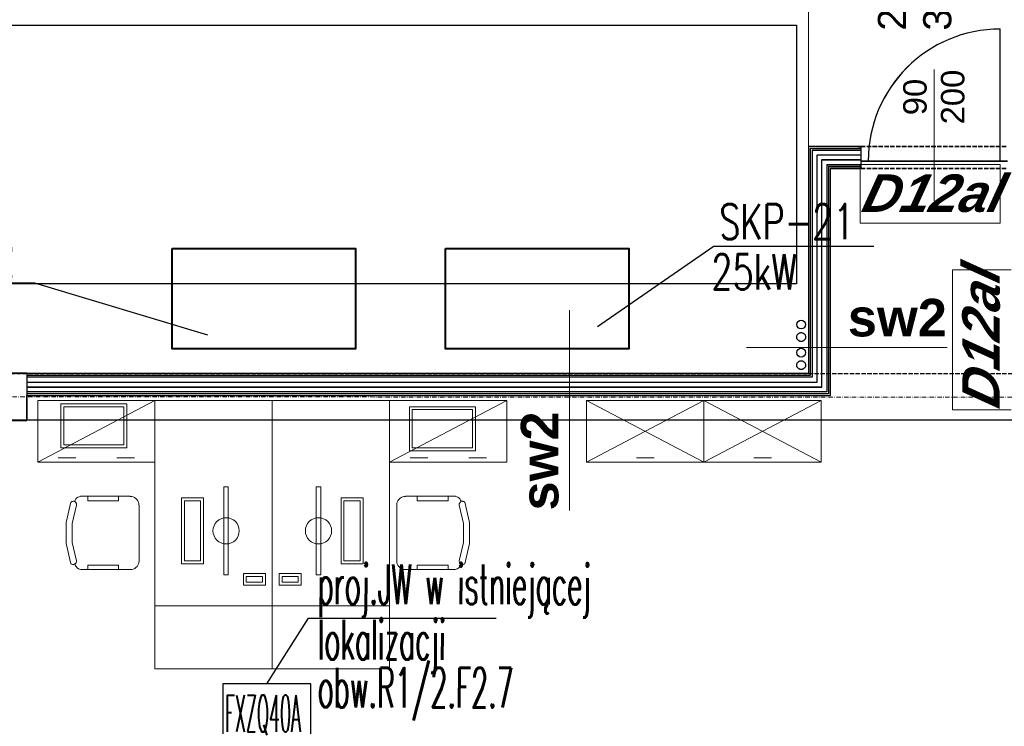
# Model space of a CAD drawing. Header units: millimetres. Extents: x -8642 to 28269, y -6609 to 3701.
# Tile 5 of 256: x -3247 to -2575, y -4888 to -4406. Entities that reach past the tile are written whole.
import ezdxf
from ezdxf.enums import TextEntityAlignment as Align

# ---------------------------------------------------------------- set-up
doc = ezdxf.new("R2010")
doc.units = ezdxf.units.MM
doc.header["$LTSCALE"] = 1000
doc.header["$MEASUREMENT"] = 0
for name, pattern in [('DASHED', [19.05, 12.7, -6.35]), ('rzut 1 pietra$0$ArchiTECH.PC 1. Line Type', [0.004, 0.003, -0.001]), ('rzut 1 pietra$0$ArchiTECH.PC 5. Line Type', [0.0053, 0.003, -0.001, 0.0003, -0.001]), ('rzut 1 pietra$0$ArchiTECH.PC Solid Line Type', [0]), ('SUFIT_1 PIETRO$0$ArchiTECH.PC 1. Line Type', [0.004, 0.003, -0.001]), ('SUFIT_1 PIETRO$0$ArchiTECH.PC Solid Line Type', [0])]:
    doc.linetypes.add(name, pattern=pattern)
doc.layers.get('0').update_dxf_attribs({"lineweight": 25})
for name, color, linetype, lineweight in [('_Etap_5_klimatyzator_w starej_lokalizacji', 3, 'Continuous', 30), ('_Etap_5_opis', 7, 'Continuous', 30), ('IS_ARCH', 254, 'Continuous', 18), ('KLIMA_OPIS', 254, 'Continuous', 30), ('KLIMA_SZAFY', 254, 'Continuous', 40)]:
    doc.layers.add(name, color=color, linetype=linetype, lineweight=lineweight)
for name, color, linetype in [('SUFIT_1 PIETRO$0$INWENTARYZACJA', 254, 'Continuous'), ('SUFIT_1 PIETRO$0$Kalka 1', 254, 'Continuous'), ('SUFIT_1 PIETRO$0$sciany projektowane', 254, 'Continuous'), ('SUFIT_1 PIETRO$0$TYP SUFITÓW_NOWYCH', 254, 'Continuous'), ('VRF_GAS', 51, 'DASHED'), ('VRF_LIQUID', 161, 'Continuous')]:
    doc.layers.add(name, color=color, linetype=linetype)
doc.styles.add('mar', font='txt.shx', dxfattribs={"width": 0.7, "height": 20})
doc.styles.add('romans1', font='simplex.shx', dxfattribs={"width": 0.8})
doc.styles.add('rzut 1 pietra$0$ArchiTECHStyle1', font='arial.ttf', dxfattribs={"height": 0.16})
doc.styles.add('rzut 1 pietra$0$ArchiTECHStyle3', font='arialbd.ttf', dxfattribs={"height": 0.192})
doc.styles.add('rzut 1 pietra$0$ArchiTECHStyle4', font='arialbi.ttf', dxfattribs={"oblique": 15, "height": 0.256})

# ---------------------------------------------------------------- blocks, each defined once
blk = doc.blocks.new('GEO DENCO T-RANGE DX-A 28 (EC)')
at = {"ltscale": 3}
blk.add_lwpolyline([(-68.5, 0), (-68.5, 125), (0, 125), (0, 0)], close=True, dxfattribs=at)
blk = doc.blocks.new('jw_FXZQ40A')
blk.add_lwpolyline([(0, 0), (60, 0), (60, 60), (0, 60)], close=True)
at = {"color": 7, "style": 'romans1', "width": 0.35}
blk.add_text('FXZQ40A', height=25, rotation=359.91893, dxfattribs=at).set_placement((1.49, 27.37))

msp = doc.modelspace()

# ---------------------------------------------------------------- linework, layer by layer
at = {"layer": '_Etap_5_opis'}
for p, q in [((-3078.16, -4858.6), (-3049.72, -4813.78)), ((-3049.72, -4813.78), (-2921.84, -4813.78))]:
    msp.add_line(p, q, dxfattribs=at)
at = {"layer": 'IS_ARCH', "linetype": 'rzut 1 pietra$0$ArchiTECH.PC Solid Line Type'}
for p, q in [((-2708.76, -4491.93), (-2708.76, -4371.93)), ((-2578.01, -4501.93), (-2578.01, -4411.93)), ((-2623.01, -4529.07), (-2623.01, -4439.69)), ((-2675.01, -4491.93), (-2708.76, -4491.93)), ((-2708.76, -4491.93), (-2708.76, -4646.93)), ((-2675.01, -4491.93), (-2673.01, -4491.93)), ((-2673.01, -4491.93), (-2673.01, -4493.18)), ((-2707.51, -4493.18), (-2675.01, -4493.18)), ((-2707.51, -4493.18), (-2707.51, -4648.18)), ((-2706.26, -4494.43), (-2675.01, -4494.43)), ((-2706.26, -4494.43), (-2706.26, -4649.43)), ((-2702.92, -4497.77), (-2675.01, -4497.77)), ((-2702.92, -4652.77), (-2702.92, -4497.77)), ((-2675.01, -4493.18), (-2673.01, -4493.18)), ((-2675.01, -4494.43), (-2673.01, -4494.43)), ((-2675.01, -4497.77), (-2673.01, -4497.77)), ((-2673.01, -4493.18), (-2673.01, -4494.43)), ((-2673.01, -4494.43), (-2673.01, -4501.93)), ((-2699.59, -4501.1), (-2675.01, -4501.1)), ((-2699.59, -4656.1), (-2699.59, -4501.1)), ((-2696.26, -4504.43), (-2675.01, -4504.43)), ((-2696.26, -4504.43), (-2696.26, -4659.43)), ((-2675.01, -4501.1), (-2673.01, -4501.1)), ((-2675.01, -4504.43), (-2673.01, -4504.43)), ((-2673.55, -4544.43), (-2673.55, -4504.43)), ((-2673.55, -4504.43), (-2578.01, -4504.43)), ((-2673.01, -4501.93), (-2673.01, -4504.43)), ((-2673.01, -4501.93), (-2573.01, -4501.93)), ((-2573.01, -4501.93), (-2673.01, -4501.93)), ((-2573.01, -4501.93), (-2673.01, -4501.93)), ((-2673.01, -4504.43), (-2673.01, -4505.68)), ((-2578.01, -4504.43), (-2578.01, -4544.43)), ((-2695.01, -4505.68), (-2675.01, -4505.68)), ((-2695.01, -4505.68), (-2695.01, -4660.68)), ((-2693.76, -4506.93), (-2675.01, -4506.93)), ((-2693.76, -4661.93), (-2693.76, -4506.93)), ((-2675.01, -4505.68), (-2673.01, -4505.68)), ((-2673.01, -4506.93), (-2675.01, -4506.93)), ((-2675.01, -4506.93), (-2673.01, -4506.93)), ((-2673.01, -4505.68), (-2673.01, -4506.93)), ((-2578.01, -4544.43), (-2673.55, -4544.43)), ((-3142.71, -4561.7), (-3017.71, -4561.7)), ((-3142.71, -4561.7), (-3142.71, -4630.2)), ((-3017.71, -4561.7), (-3017.71, -4630.2)), ((-2956.39, -4561.7), (-2831.39, -4561.7)), ((-2956.39, -4561.7), (-2956.39, -4630.2)), ((-2831.39, -4561.7), (-2831.39, -4630.2)), ((-2610.62, -4671.79), (-2610.62, -4576.25)), ((-2610.62, -4576.25), (-2570.62, -4576.25)), ((-2871.62, -4603.63), (-2871.62, -4740.38)), ((-3142.71, -4630.2), (-3017.71, -4630.2)), ((-2956.39, -4630.2), (-2831.39, -4630.2)), ((-2751, -4629.3), (-2614.25, -4629.3)), ((-3241.69, -4646.85), (-3256.8, -4646.85)), ((-3256.69, -4646.54), (-3241.69, -4646.55)), ((-3241.69, -4646.55), (-3241.69, -4678.55)), ((-3241.69, -4646.93), (-3241.69, -4646.85)), ((-2708.76, -4646.93), (-3241.69, -4646.93)), ((-2707.51, -4648.18), (-3241.69, -4648.18)), ((-2706.26, -4649.43), (-3241.69, -4649.43)), ((-3241.69, -4652.77), (-2702.92, -4652.77)), ((-3241.69, -4656.1), (-2699.59, -4656.1)), ((-2696.26, -4659.43), (-3241.69, -4659.43)), ((-2695.01, -4660.68), (-3241.69, -4660.68)), ((-3241.69, -4661.93), (-2693.76, -4661.93)), ((-3241.69, -4678.85), (-3241.69, -4661.93)), ((-3154.4, -4665.37), (-3234.4, -4665.37)), ((-3234.4, -4665.37), (-3234.4, -4707.37)), ((-3154.4, -4665.37), (-3234.4, -4707.37)), ((-3154.4, -4707.37), (-3154.4, -4665.37)), ((-3154.4, -4665.37), (-3154.4, -4665.37)), ((-3154.4, -4805.37), (-3154.4, -4665.37)), ((-3154.4, -4665.37), (-3074.4, -4665.37)), ((-3074.4, -4665.37), (-3074.4, -4805.37)), ((-2994.4, -4665.37), (-3074.4, -4665.37)), ((-3074.4, -4665.37), (-3074.4, -4805.37)), ((-2914.4, -4665.37), (-2994.4, -4665.37)), ((-2994.4, -4665.37), (-2994.4, -4707.37)), ((-2914.4, -4665.37), (-2994.4, -4707.37)), ((-2994.4, -4805.37), (-2994.4, -4665.37)), ((-2914.4, -4707.37), (-2914.4, -4665.37)), ((-2914.4, -4665.37), (-2914.4, -4665.37)), ((-2860.06, -4665.37), (-2780.06, -4665.37)), ((-2860.06, -4707.37), (-2860.06, -4665.37)), ((-2860.06, -4665.37), (-2860.06, -4665.37)), ((-2860.06, -4707.37), (-2780.06, -4665.37)), ((-2860.06, -4665.37), (-2780.06, -4707.37)), ((-2780.06, -4665.37), (-2780.06, -4707.37)), ((-2780.06, -4665.37), (-2700.06, -4665.37)), ((-2780.06, -4707.37), (-2780.06, -4665.37)), ((-2780.06, -4665.37), (-2780.06, -4665.37)), ((-2780.06, -4665.37), (-2700.06, -4707.37)), ((-2780.06, -4707.37), (-2700.06, -4665.37)), ((-2700.06, -4665.37), (-2700.06, -4707.37)), ((-3173.64, -4667.62), (-3218.64, -4667.62)), ((-3218.64, -4667.62), (-3218.64, -4697.62)), ((-3216.64, -4695.62), (-3216.64, -4669.62)), ((-3216.64, -4669.62), (-3175.64, -4669.62)), ((-3175.64, -4669.62), (-3175.64, -4695.62)), ((-3173.64, -4697.62), (-3173.64, -4667.62)), ((-2935.92, -4669.57), (-2980.92, -4669.57)), ((-2980.92, -4669.57), (-2980.92, -4699.57)), ((-2978.92, -4697.57), (-2978.92, -4671.57)), ((-2978.92, -4671.57), (-2937.92, -4671.57)), ((-2937.92, -4671.57), (-2937.92, -4697.57)), ((-2935.92, -4699.57), (-2935.92, -4669.57)), ((-2570.62, -4671.79), (-2610.62, -4671.79)), ((-3256.8, -4678.85), (-3241.69, -4678.85)), ((-3256.69, -4678.54), (-3241.69, -4678.55)), ((-3218.64, -4697.62), (-3173.64, -4697.62)), ((-3175.64, -4695.62), (-3216.64, -4695.62)), ((-2980.92, -4699.57), (-2935.92, -4699.57)), ((-2937.92, -4697.57), (-2978.92, -4697.57)), ((-3208.4, -4704.37), (-3220.4, -4704.37)), ((-3168.4, -4704.37), (-3180.4, -4704.37)), ((-2968.4, -4704.37), (-2980.4, -4704.37)), ((-2928.4, -4704.37), (-2940.4, -4704.37)), ((-2826.06, -4704.37), (-2814.06, -4704.37)), ((-2746.06, -4704.37), (-2734.06, -4704.37)), ((-3234.4, -4707.37), (-3154.4, -4707.37)), ((-2994.4, -4707.37), (-2914.4, -4707.37)), ((-2780.06, -4707.37), (-2860.06, -4707.37)), ((-2700.06, -4707.37), (-2780.06, -4707.37)), ((-3107.39, -4784.22), (-3107.39, -4724.22)), ((-3107.39, -4724.22), (-3104.39, -4724.22)), ((-3104.39, -4724.22), (-3104.39, -4784.22)), ((-3044.41, -4724.22), (-3044.41, -4784.22)), ((-3041.41, -4724.22), (-3044.41, -4724.22)), ((-3041.41, -4784.22), (-3041.41, -4724.22)), ((-3209.17, -4734.04), (-3208.84, -4733.2)), ((-3208.84, -4733.2), (-3208.35, -4732.45)), ((-3208.35, -4732.45), (-3207.73, -4731.81)), ((-3207.73, -4731.81), (-3206.99, -4731.29)), ((-3206.99, -4731.29), (-3206.18, -4730.92)), ((-3206.18, -4730.92), (-3205.3, -4730.72)), ((-3171.27, -4730.67), (-3205.27, -4730.67)), ((-3200.27, -4730.67), (-3200.27, -4733.67)), ((-3200.27, -4733.67), (-3179.27, -4733.67)), ((-3179.27, -4733.67), (-3179.27, -4730.67)), ((-3171.31, -4730.78), (-3170.26, -4730.83)), ((-3170.26, -4730.83), (-3169.24, -4731.07)), ((-3169.24, -4731.07), (-3168.29, -4731.5)), ((-3168.29, -4731.5), (-3167.43, -4732.09)), ((-3167.43, -4732.09), (-3166.69, -4732.83)), ((-3166.69, -4732.83), (-3166.09, -4733.69)), ((-3136.28, -4776.72), (-3136.28, -4731.72)), ((-3136.28, -4731.72), (-3121.28, -4731.72)), ((-3121.28, -4731.72), (-3121.28, -4776.72)), ((-3027.52, -4731.72), (-3027.52, -4776.72)), ((-3012.52, -4731.72), (-3027.52, -4731.72)), ((-3012.52, -4776.72), (-3012.52, -4731.72)), ((-2988.16, -4732.83), (-2988.75, -4733.69)), ((-2987.42, -4732.09), (-2988.16, -4732.83)), ((-2986.56, -4731.5), (-2987.42, -4732.09)), ((-2985.6, -4731.07), (-2986.56, -4731.5)), ((-2984.58, -4730.83), (-2985.6, -4731.07)), ((-2983.54, -4730.78), (-2984.58, -4730.83)), ((-2983.57, -4730.67), (-2949.57, -4730.67)), ((-2975.57, -4733.67), (-2975.57, -4730.67)), ((-2954.57, -4733.67), (-2975.57, -4733.67)), ((-2954.57, -4730.67), (-2954.57, -4733.67)), ((-2948.67, -4730.92), (-2949.54, -4730.72)), ((-2947.85, -4731.29), (-2948.67, -4730.92)), ((-2947.12, -4731.81), (-2947.85, -4731.29)), ((-2946.49, -4732.45), (-2947.12, -4731.81)), ((-2946.01, -4733.2), (-2946.49, -4732.45)), ((-2945.67, -4734.04), (-2946.01, -4733.2)), ((-3214.87, -4748.56), (-3211.75, -4734.68)), ((-3211.74, -4734.69), (-3211.42, -4734.45)), ((-3211.42, -4734.45), (-3211.07, -4734.26)), ((-3211.07, -4734.26), (-3210.68, -4734.13)), ((-3210.8, -4749.23), (-3207.84, -4736.7)), ((-3210.68, -4734.13), (-3210.29, -4734.08)), ((-3210.29, -4734.08), (-3209.88, -4734.09)), ((-3209.88, -4734.09), (-3209.49, -4734.18)), ((-3209.49, -4734.18), (-3209.12, -4734.33)), ((-3209.12, -4734.33), (-3208.78, -4734.54)), ((-3208.78, -4734.54), (-3208.48, -4734.81)), ((-3208.48, -4734.81), (-3208.23, -4735.13)), ((-3208.23, -4735.13), (-3208.05, -4735.49)), ((-3208.05, -4735.49), (-3207.92, -4735.87)), ((-3207.92, -4735.87), (-3207.87, -4736.27)), ((-3207.87, -4736.27), (-3207.89, -4736.67)), ((-3166.09, -4733.69), (-3165.67, -4734.65)), ((-3165.67, -4734.65), (-3165.43, -4735.67)), ((-3165.43, -4735.67), (-3165.37, -4736.71)), ((-3165.27, -4774.67), (-3165.27, -4736.67)), ((-3123.28, -4733.72), (-3134.28, -4733.72)), ((-3134.28, -4733.72), (-3134.28, -4774.72)), ((-3123.28, -4774.72), (-3123.28, -4733.72)), ((-3025.52, -4733.72), (-3014.52, -4733.72)), ((-3025.52, -4774.72), (-3025.52, -4733.72)), ((-3014.52, -4733.72), (-3014.52, -4774.72)), ((-2989.57, -4774.67), (-2989.57, -4736.67)), ((-2989.42, -4735.67), (-2989.47, -4736.71)), ((-2989.17, -4734.65), (-2989.42, -4735.67)), ((-2988.75, -4733.69), (-2989.17, -4734.65)), ((-2944.05, -4749.23), (-2947.01, -4736.7)), ((-2946.92, -4735.87), (-2946.97, -4736.27)), ((-2946.97, -4736.27), (-2946.95, -4736.67)), ((-2946.8, -4735.49), (-2946.92, -4735.87)), ((-2946.61, -4735.13), (-2946.8, -4735.49)), ((-2946.36, -4734.81), (-2946.61, -4735.13)), ((-2946.07, -4734.54), (-2946.36, -4734.81)), ((-2945.73, -4734.33), (-2946.07, -4734.54)), ((-2945.35, -4734.18), (-2945.73, -4734.33)), ((-2944.96, -4734.09), (-2945.35, -4734.18)), ((-2944.56, -4734.08), (-2944.96, -4734.09)), ((-2944.16, -4734.13), (-2944.56, -4734.08)), ((-2943.78, -4734.26), (-2944.16, -4734.13)), ((-2943.42, -4734.45), (-2943.78, -4734.26)), ((-2943.1, -4734.69), (-2943.42, -4734.45)), ((-2939.97, -4748.56), (-2943.09, -4734.68)), ((-3214.87, -4762.79), (-3214.87, -4748.56)), ((-3210.8, -4762.11), (-3210.8, -4749.23)), ((-2944.05, -4762.11), (-2944.05, -4749.23)), ((-2939.97, -4762.79), (-2939.97, -4748.56)), ((-3211.75, -4776.67), (-3214.87, -4762.79)), ((-3207.84, -4774.65), (-3210.8, -4762.11)), ((-2947.01, -4774.65), (-2944.05, -4762.11)), ((-2943.09, -4776.67), (-2939.97, -4762.79)), ((-3211.39, -4776.88), (-3211.73, -4776.65)), ((-3211.01, -4777.05), (-3211.39, -4776.88)), ((-3210.62, -4777.15), (-3211.01, -4777.05)), ((-3210.21, -4777.17), (-3210.62, -4777.15)), ((-3209.8, -4777.13), (-3210.21, -4777.17)), ((-3209.4, -4777.01), (-3209.8, -4777.13)), ((-3209.04, -4776.82), (-3209.4, -4777.01)), ((-3208.45, -4778.32), (-3209.1, -4777.14)), ((-3208.71, -4776.57), (-3209.04, -4776.82)), ((-3208.44, -4776.26), (-3208.71, -4776.57)), ((-3207.57, -4779.34), (-3208.45, -4778.32)), ((-3208.22, -4775.92), (-3208.44, -4776.26)), ((-3208.07, -4775.53), (-3208.22, -4775.92)), ((-3207.98, -4775.13), (-3208.07, -4775.53)), ((-3207.97, -4774.72), (-3207.98, -4775.13)), ((-3206.48, -4780.14), (-3207.57, -4779.34)), ((-3205.25, -4780.68), (-3206.48, -4780.14)), ((-3205.27, -4780.67), (-3171.27, -4780.67)), ((-3179.27, -4777.67), (-3200.27, -4777.67)), ((-3200.27, -4777.67), (-3200.27, -4780.67)), ((-3179.27, -4780.67), (-3179.27, -4777.67)), ((-3170.22, -4780.6), (-3171.27, -4780.67)), ((-3169.2, -4780.34), (-3170.22, -4780.6)), ((-3168.25, -4779.9), (-3169.2, -4780.34)), ((-3167.39, -4779.3), (-3168.25, -4779.9)), ((-3166.64, -4778.56), (-3167.39, -4779.3)), ((-3166.04, -4777.7), (-3166.64, -4778.56)), ((-3165.61, -4776.74), (-3166.04, -4777.7)), ((-3165.35, -4775.72), (-3165.61, -4776.74)), ((-3165.27, -4774.67), (-3165.35, -4775.72)), ((-3121.28, -4776.72), (-3136.28, -4776.72)), ((-3134.28, -4774.72), (-3123.28, -4774.72)), ((-3027.52, -4776.72), (-3012.52, -4776.72)), ((-3014.52, -4774.72), (-3025.52, -4774.72)), ((-2989.57, -4774.67), (-2989.5, -4775.72)), ((-2989.5, -4775.72), (-2989.24, -4776.74)), ((-2989.24, -4776.74), (-2988.8, -4777.7)), ((-2988.8, -4777.7), (-2988.2, -4778.56)), ((-2988.2, -4778.56), (-2987.46, -4779.3)), ((-2987.46, -4779.3), (-2986.59, -4779.9)), ((-2986.59, -4779.9), (-2985.64, -4780.34)), ((-2985.64, -4780.34), (-2984.62, -4780.6)), ((-2984.62, -4780.6), (-2983.57, -4780.67)), ((-2949.57, -4780.67), (-2983.57, -4780.67)), ((-2975.57, -4780.67), (-2975.57, -4777.67)), ((-2975.57, -4777.67), (-2954.57, -4777.67)), ((-2954.57, -4777.67), (-2954.57, -4780.67)), ((-2949.59, -4780.68), (-2948.36, -4780.14)), ((-2948.36, -4780.14), (-2947.27, -4779.34)), ((-2947.27, -4779.34), (-2946.39, -4778.32)), ((-2946.87, -4774.72), (-2946.86, -4775.13)), ((-2946.86, -4775.13), (-2946.78, -4775.53)), ((-2946.78, -4775.53), (-2946.63, -4775.92)), ((-2946.63, -4775.92), (-2946.41, -4776.26)), ((-2946.41, -4776.26), (-2946.13, -4776.57)), ((-2946.39, -4778.32), (-2945.74, -4777.14)), ((-2946.13, -4776.57), (-2945.8, -4776.82)), ((-2945.8, -4776.82), (-2945.44, -4777.01)), ((-2945.44, -4777.01), (-2945.05, -4777.13)), ((-2945.05, -4777.13), (-2944.64, -4777.17)), ((-2944.64, -4777.17), (-2944.23, -4777.15)), ((-2944.23, -4777.15), (-2943.83, -4777.05)), ((-2943.83, -4777.05), (-2943.45, -4776.88)), ((-2943.45, -4776.88), (-2943.11, -4776.65)), ((-3104.39, -4784.22), (-3107.39, -4784.22)), ((-3079.14, -4783.32), (-3094.14, -4783.32)), ((-3094.14, -4783.32), (-3094.14, -4791.32)), ((-3092.14, -4789.32), (-3092.14, -4785.32)), ((-3092.14, -4785.32), (-3081.14, -4785.32)), ((-3081.14, -4785.32), (-3081.14, -4789.32)), ((-3079.14, -4791.32), (-3079.14, -4783.32)), ((-3069.66, -4791.32), (-3069.66, -4783.32)), ((-3069.66, -4783.32), (-3054.66, -4783.32)), ((-3056.66, -4785.32), (-3067.66, -4785.32)), ((-3067.66, -4785.32), (-3067.66, -4789.32)), ((-3056.66, -4789.32), (-3056.66, -4785.32)), ((-3054.66, -4783.32), (-3054.66, -4791.32)), ((-3044.41, -4784.22), (-3041.41, -4784.22)), ((-3094.14, -4791.32), (-3079.14, -4791.32)), ((-3081.14, -4789.32), (-3092.14, -4789.32)), ((-3054.66, -4791.32), (-3069.66, -4791.32)), ((-3067.66, -4789.32), (-3056.66, -4789.32)), ((-3154.4, -4848.37), (-3154.4, -4805.37)), ((-3154.4, -4805.37), (-3074.4, -4805.37)), ((-3074.4, -4805.37), (-3154.4, -4805.37)), ((-3074.4, -4848.37), (-3074.4, -4805.37)), ((-3074.4, -4805.37), (-2994.4, -4805.37)), ((-3074.4, -4805.37), (-3074.4, -4848.37)), ((-3074.4, -4805.37), (-2994.4, -4805.37)), ((-2994.4, -4805.37), (-2994.4, -4848.37)), ((-3074.4, -4848.37), (-3154.4, -4848.37)), ((-2994.4, -4848.37), (-3074.4, -4848.37))]:
    msp.add_line(p, q, dxfattribs=at)
at = {"layer": 'IS_ARCH', "linetype": 'rzut 1 pietra$0$ArchiTECH.PC 1. Line Type'}
for p, q in [((-2673.01, -4491.93), (-2573.01, -4491.93)), ((-2673.01, -4506.93), (-2573.01, -4506.93)), ((-1905.66, -4646.99), (-3298.92, -4646.99))]:
    msp.add_line(p, q, dxfattribs=at)
at = {"layer": 'IS_ARCH', "linetype": 'rzut 1 pietra$0$ArchiTECH.PC 5. Line Type'}
msp.add_line((-3569.55, -4662.89), (2842.26, -4663.53), dxfattribs=at)
at = {"layer": 'IS_ARCH', "linetype": 'rzut 1 pietra$0$ArchiTECH.PC Solid Line Type'}
for centre in [(-3105.89, -4754.22), (-3042.91, -4754.22)]:
    msp.add_circle(centre, 8.96, dxfattribs=at)
msp.add_arc((-2578.01, -4501.93), 90, 90, 180, dxfattribs=at)
at = {"layer": 'KLIMA_OPIS', "ltscale": 3}
for p, q in [((-2772.99, -4560.13), (-2852.74, -4615.2)), ((-2772.99, -4560.13), (-2664.26, -4560.13)), ((-3345.25, -4585.15), (-3236.52, -4585.15)), ((-3236.52, -4585.15), (-3118.65, -4620.6))]:
    msp.add_line(p, q, dxfattribs=at)
at = {"layer": 'SUFIT_1 PIETRO$0$INWENTARYZACJA', "linetype": 'SUFIT_1 PIETRO$0$ArchiTECH.PC Solid Line Type'}
for p, q in [((-3241.69, -4646.93), (-3256.8, -4646.93)), ((-3241.69, -4647.02), (-3241.69, -4646.93)), ((-3241.69, -4678.93), (-3241.69, -4662.02)), ((-3256.8, -4678.93), (-3241.69, -4678.93))]:
    msp.add_line(p, q, dxfattribs=at)
at = {"layer": 'SUFIT_1 PIETRO$0$Kalka 1', "linetype": 'SUFIT_1 PIETRO$0$ArchiTECH.PC 1. Line Type'}
msp.add_line((-1905.66, -4647.08), (-3298.92, -4647.08), dxfattribs=at)
at = {"layer": 'SUFIT_1 PIETRO$0$Kalka 1', "linetype": 'SUFIT_1 PIETRO$0$ArchiTECH.PC Solid Line Type'}
for p, q in [((-3256.69, -4646.63), (-3241.69, -4646.63)), ((-3241.69, -4646.63), (-3241.69, -4678.63)), ((-3256.69, -4678.63), (-3241.69, -4678.63))]:
    msp.add_line(p, q, dxfattribs=at)
at = {"layer": 'SUFIT_1 PIETRO$0$sciany projektowane', "linetype": 'SUFIT_1 PIETRO$0$ArchiTECH.PC Solid Line Type'}
for p, q in [((-2578.01, -4502.02), (-2578.01, -4412.02)), ((-2675.01, -4492.02), (-2708.76, -4492.02)), ((-2708.76, -4492.02), (-2708.76, -4647.02)), ((-2707.51, -4493.27), (-2675.01, -4493.27)), ((-2707.51, -4493.27), (-2707.51, -4648.27)), ((-2706.26, -4494.52), (-2675.01, -4494.52)), ((-2706.26, -4494.52), (-2706.26, -4649.52)), ((-2702.92, -4497.85), (-2675.01, -4497.85)), ((-2702.92, -4652.85), (-2702.92, -4497.85)), ((-2675.01, -4492.02), (-2673.01, -4492.02)), ((-2675.01, -4493.27), (-2673.01, -4493.27)), ((-2675.01, -4494.52), (-2673.01, -4494.52)), ((-2675.01, -4497.85), (-2673.01, -4497.85)), ((-2673.01, -4492.02), (-2673.01, -4493.27)), ((-2673.01, -4493.27), (-2673.01, -4494.52)), ((-2673.01, -4494.52), (-2673.01, -4502.02)), ((-2699.59, -4501.18), (-2675.01, -4501.18)), ((-2699.59, -4656.18), (-2699.59, -4501.18)), ((-2696.26, -4504.52), (-2675.01, -4504.52)), ((-2696.26, -4504.52), (-2696.26, -4659.52)), ((-2675.01, -4501.18), (-2673.01, -4501.18)), ((-2675.01, -4504.52), (-2673.01, -4504.52)), ((-2673.01, -4502.02), (-2673.01, -4504.52)), ((-2673.01, -4502.02), (-2573.01, -4502.02)), ((-2573.01, -4502.02), (-2673.01, -4502.02)), ((-2573.01, -4502.02), (-2673.01, -4502.02)), ((-2673.01, -4504.52), (-2673.01, -4505.77)), ((-2695.01, -4505.77), (-2675.01, -4505.77)), ((-2695.01, -4505.77), (-2695.01, -4660.77)), ((-2693.76, -4507.02), (-2675.01, -4507.02)), ((-2693.76, -4662.02), (-2693.76, -4507.02)), ((-2675.01, -4505.77), (-2673.01, -4505.77)), ((-2673.01, -4507.02), (-2675.01, -4507.02)), ((-2675.01, -4507.02), (-2673.01, -4507.02)), ((-2673.01, -4505.77), (-2673.01, -4507.02)), ((-2708.76, -4647.02), (-3241.69, -4647.02)), ((-2707.51, -4648.27), (-3241.69, -4648.27)), ((-2706.26, -4649.52), (-3241.69, -4649.52)), ((-3241.69, -4652.85), (-2702.92, -4652.85)), ((-3241.69, -4656.18), (-2699.59, -4656.18)), ((-2696.26, -4659.52), (-3241.69, -4659.52)), ((-2695.01, -4660.77), (-3241.69, -4660.77)), ((-3241.69, -4662.02), (-2693.76, -4662.02))]:
    msp.add_line(p, q, dxfattribs=at)
at = {"layer": 'SUFIT_1 PIETRO$0$sciany projektowane', "linetype": 'SUFIT_1 PIETRO$0$ArchiTECH.PC 1. Line Type'}
for p, q in [((-2673.01, -4492.02), (-2573.01, -4492.02)), ((-2673.01, -4507.02), (-2573.01, -4507.02))]:
    msp.add_line(p, q, dxfattribs=at)
at = {"layer": 'SUFIT_1 PIETRO$0$sciany projektowane', "linetype": 'SUFIT_1 PIETRO$0$ArchiTECH.PC Solid Line Type'}
msp.add_arc((-2578.01, -4502.02), 90, 90, 180, dxfattribs=at)
at = {"layer": 'SUFIT_1 PIETRO$0$TYP SUFITÓW_NOWYCH', "linetype": 'SUFIT_1 PIETRO$0$ArchiTECH.PC Solid Line Type'}
for p, q in [((-3257.05, -4409.37), (-2716.93, -4409.37)), ((-2716.93, -4409.37), (-2716.93, -4585.84)), ((-2716.93, -4585.84), (-3257.05, -4585.84)), ((-3257.16, -4678.6), (-2568.16, -4678.6))]:
    msp.add_line(p, q, dxfattribs=at)
at = {"layer": 'VRF_GAS', "ltscale": 0.05}
for centre in [(-2713.74, -4622.05), (-2713.74, -4641.21)]:
    msp.add_circle(centre, 3, dxfattribs=at)
at = {"layer": 'VRF_LIQUID', "ltscale": 0.05}
for centre in [(-2713.74, -4613.55), (-2713.74, -4632.71)]:
    msp.add_circle(centre, 3, dxfattribs=at)

# ---------------------------------------------------------------- block references
at = {"layer": '_Etap_5_klimatyzator_w starej_lokalizacji'}
msp.add_blockref('jw_FXZQ40A', (-3108.16, -4918.6), dxfattribs=at)
at = {"layer": 'KLIMA_SZAFY', "ltscale": 2, "rotation": 270}
for p in [(-3142.7, -4630.16), (-2956.37, -4630.16)]:
    msp.add_blockref('GEO DENCO T-RANGE DX-A 28 (EC)', p, dxfattribs=at)

# ---------------------------------------------------------------- texts
at = {"layer": '_Etap_5_opis', "style": 'romans1', "width": 0.5}
for s, p in [('proj.JW w istniejącej', (-3043.5, -4804.12)), ('lokalizacji', (-3043.5, -4841.95)), ('obw.R1/2.F2.7', (-3043.5, -4874.56))]:
    msp.add_text(s, height=27, rotation=359.91893, dxfattribs=at).set_placement(p)
at = {"layer": 'IS_ARCH'}
for s, height, style, p in [('2 x 20', 19.2, 'rzut 1 pietra$0$ArchiTECHStyle1', (-2636.46, -4413.14)), ('30', 19.2, 'rzut 1 pietra$0$ArchiTECHStyle1', (-2605.59, -4413.14)), ('200', 16, 'rzut 1 pietra$0$ArchiTECHStyle1', (-2597.64, -4477.03)), ('90', 16, 'rzut 1 pietra$0$ArchiTECHStyle1', (-2623.37, -4470.81)), ('sw2', 25.6, 'rzut 1 pietra$0$ArchiTECHStyle3', (-2871.62, -4740.38))]:
    msp.add_text(s, height=height, rotation=90, dxfattribs=dict(at, style=style)).set_placement(p, align=Align.BOTTOM_LEFT)
at = {"layer": 'IS_ARCH', "style": 'rzut 1 pietra$0$ArchiTECHStyle4', "oblique": 15}
msp.add_text('D12al', height=25.6, dxfattribs=at).set_placement((-2673.55, -4544.43), align=Align.BOTTOM_LEFT)
msp.add_text('D12al', height=25.6, rotation=90, dxfattribs=at).set_placement((-2570.62, -4671.79), align=Align.BOTTOM_LEFT)
at = {"layer": 'IS_ARCH', "style": 'rzut 1 pietra$0$ArchiTECHStyle3'}
msp.add_text('sw2', height=25.6, dxfattribs=at).set_placement((-2681.95, -4629.3), align=Align.BOTTOM_LEFT)
at = {"layer": 'KLIMA_OPIS', "ltscale": 3, "char_height": 24, "width": 348.1348, "attachment_point": 1, "style": 'mar'}
for s, insert in [('{\\Fsimplex|c238;SKP-21}', (-2769.63, -4531.37)), ('{\\Fsimplex|c238;SKP-22}', (-3341.89, -4556.74)), ('{\\Fsimplex|c238;25kW}', (-2775, -4565.61))]:
    msp.add_mtext(s, dxfattribs=dict(at, insert=insert))

doc.saveas('drawing.dxf')
